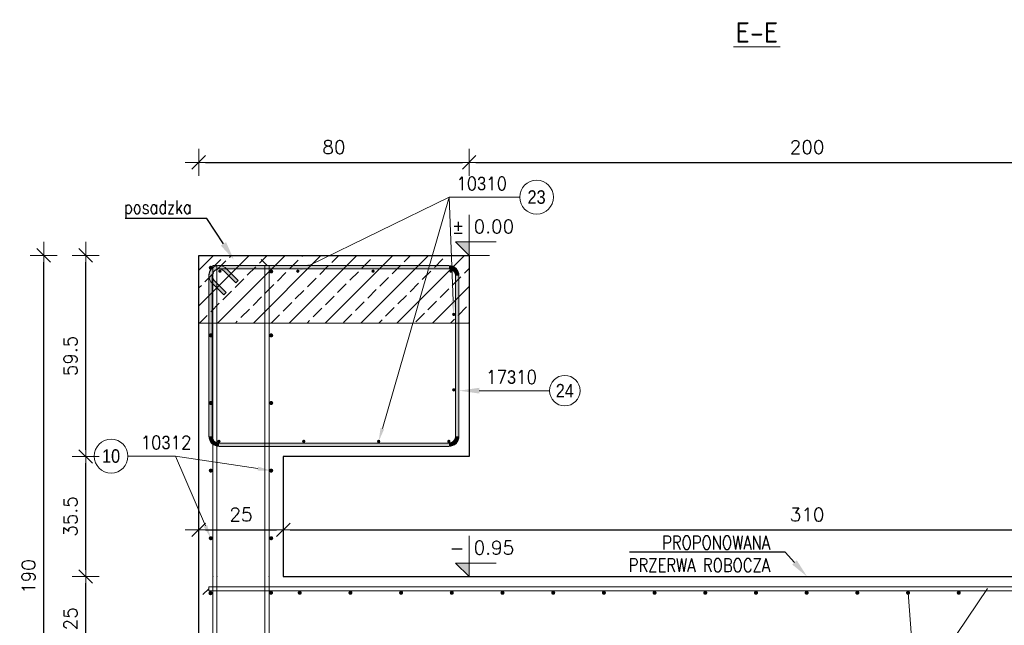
# Model space of a CAD drawing. Extents: x 72518 to 104580, y -134755 to -121361.
# Tile 23 of 47: x 89100 to 92014, y -132518 to -130727. Entities that reach past the tile are written whole.
import ezdxf
from ezdxf import colors
from ezdxf.entities.mleader import LeaderData, LeaderLine
from ezdxf.enums import TextEntityAlignment as Align
from ezdxf.math import Vec2, Vec3

# ---------------------------------------------------------------- set-up
doc = ezdxf.new("R2010")
doc.units = 0
doc.header["$LTSCALE"] = 5
doc.header["$MEASUREMENT"] = 0
doc.linetypes.add('DASHED', pattern=[0.75, 0.5, -0.25])
for name, color, linetype, lineweight in [('&--opis', 3, 'Continuous', 13), ('AutoCAD_Structural_Detailing_deskowanie', 2, 'Continuous', 30), ('AutoCAD_Structural_Detailing_kształt pręta', 7, 'Continuous', 13), ('AutoCAD_Structural_Detailing_opis kształtu pręta', 7, 'Continuous', 13), ('AutoCAD_Structural_Detailing_opis rozkładu', 7, 'Continuous', 13), ('AutoCAD_Structural_Detailing_pręty punktowe', 7, 'Continuous', 40), ('AutoCAD_Structural_Detailing_symbole graficzne', 7, 'Continuous', 13), ('PS_DIM', 4, 'Continuous', 13), ('PS_HATCH', 251, 'Continuous', 9), ('PS_POS', 1, 'Continuous', 15), ('PS_SOLID', 7, 'Continuous', 20)]:
    doc.layers.add(name, color=color, linetype=linetype, lineweight=lineweight)
doc.styles.add('marta', font='simplex.shx', dxfattribs={"width": 0.8})
doc.styles.add('marta_B', font='isocpeur.ttf')
doc.styles.add('r-gil', font='GIL_____.TTF', dxfattribs={"width": 0.9})
doc.styles.add('r-simplex', font='simplex.shx', dxfattribs={"width": 0.9})
doc.styles.add('SIMPLEX 0.8', font='simplex.shx', dxfattribs={"width": 0.8, "height": 40})
doc.styles.add('styl2M', font='simplex.shx')
doc.dimstyles.new('RBCT DIM 20_M', dxfattribs={"dimtxt": 40, "dimasz": 20, "dimexe": 20, "dimexo": 150, "dimgap": 25, "dimtad": 1, "dimdec": 1, "dimlfac": 0.1, "dimzin": 9, "dimdsep": 46, "dimtxsty": 'styl2M', "dimblk": 'dimznak', "dimcen": 40, "dimse1": 1, "dimse2": 1, "dimclrd": 8, "dimclre": 8, "dimclrt": 4, "dimadec": 0, "dimazin": 0, "dimtfac": 1, "dimtdec": 1, "dimtix": 1, "dimtmove": 2, "dimatfit": 3, "dimldrblk": 'dimznak', "dimfxl": 5, "dimfxlon": 1, "dimarcsym": 0})

# ---------------------------------------------------------------- blocks, each defined once
blk = doc.blocks.new('dimznak')
at = {"color": 0}
for points in [[(0, 2), (0, -2)], [(-2, 0), (2, 0)]]:
    blk.add_lwpolyline(points, dxfattribs=at)
at = {"color": 3}
blk.add_lwpolyline([(1, 1), (-1, -1)], dxfattribs=at)
blk = doc.blocks.new('*D28')
at = {"layer": 'Defpoints', "color": 0, "transparency": 16777216}
for p in [(90430.3, -131148.8), (89630.3, -131423.9), (90430.3, -131423.9)]:
    blk.add_point(p, dxfattribs=at)
at = {"layer": 'PS_DIM', "color": 8, "lineweight": -2, "transparency": 16777216}
blk.add_line((89650.3, -131148.8), (90410.3, -131148.8), dxfattribs=at)
at = {"layer": 'PS_DIM', "color": 8, "lineweight": -2, "transparency": 16777216, "xscale": 20, "yscale": 20, "zscale": 20, "rotation": 180}
blk.add_blockref('dimznak', (89630.3, -131148.8), dxfattribs=at)
at = {"layer": 'PS_DIM', "color": 8, "lineweight": -2, "transparency": 16777216, "xscale": 20, "yscale": 20, "zscale": 20}
blk.add_blockref('dimznak', (90430.3, -131148.8), dxfattribs=at)
at = {"layer": 'PS_DIM', "color": 4, "transparency": 16777216, "insert": (90030.3, -131103.8), "char_height": 40, "attachment_point": 5, "style": 'styl2M', "bg_fill": 3, "box_fill_scale": 1.25, "bg_fill_color": 256, "bg_fill_true_color": 13158600, "bg_fill_transparency": 0}
blk.add_mtext('80', dxfattribs=at)
blk = doc.blocks.new('*D29')
at = {"layer": 'Defpoints', "color": 0, "transparency": 16777216}
for p in [(92430.3, -131148.8), (90430.3, -131423.9), (92430.3, -131423.9)]:
    blk.add_point(p, dxfattribs=at)
at = {"layer": 'PS_DIM', "color": 8, "lineweight": -2, "transparency": 16777216}
blk.add_line((90450.3, -131148.8), (92410.3, -131148.8), dxfattribs=at)
at = {"layer": 'PS_DIM', "color": 8, "lineweight": -2, "transparency": 16777216, "xscale": 20, "yscale": 20, "zscale": 20, "rotation": 180}
blk.add_blockref('dimznak', (90430.3, -131148.8), dxfattribs=at)
at = {"layer": 'PS_DIM', "color": 8, "lineweight": -2, "transparency": 16777216, "xscale": 20, "yscale": 20, "zscale": 20}
blk.add_blockref('dimznak', (92430.3, -131148.8), dxfattribs=at)
at = {"layer": 'PS_DIM', "color": 4, "transparency": 16777216, "insert": (91430.3, -131103.8), "char_height": 40, "attachment_point": 5, "style": 'styl2M', "bg_fill": 3, "box_fill_scale": 1.25, "bg_fill_color": 256, "bg_fill_true_color": 13158600, "bg_fill_transparency": 0}
blk.add_mtext('200', dxfattribs=at)
blk = doc.blocks.new('*D32')
at = {"layer": 'Defpoints', "color": 0, "transparency": 16777216}
for p in [(89295.9, -132373.8), (89880.3, -132373.8), (89630.3, -132623.8)]:
    blk.add_point(p, dxfattribs=at)
at = {"layer": 'PS_DIM', "color": 8, "lineweight": -2, "transparency": 16777216}
blk.add_line((89295.9, -132603.8), (89295.9, -132393.8), dxfattribs=at)
at = {"layer": 'PS_DIM', "color": 8, "lineweight": -2, "transparency": 16777216, "xscale": 20, "yscale": 20, "zscale": 20}
for p, rotation in [((89295.9, -132373.8), 90), ((89295.9, -132623.8), 270)]:
    blk.add_blockref('dimznak', p, dxfattribs=dict(at, rotation=rotation))
at = {"layer": 'PS_DIM', "color": 4, "transparency": 16777216, "insert": (89250.9, -132498.8), "char_height": 40, "attachment_point": 5, "rotation": 90, "style": 'styl2M', "bg_fill": 3, "box_fill_scale": 1.25, "bg_fill_color": 256, "bg_fill_true_color": 13158600, "bg_fill_transparency": 0}
blk.add_mtext('25', dxfattribs=at)
blk = doc.blocks.new('*D33')
at = {"layer": 'Defpoints', "color": 0, "transparency": 16777216}
for p in [(89295.9, -132018.9), (89880.3, -132018.9), (89880.3, -132373.8)]:
    blk.add_point(p, dxfattribs=at)
at = {"layer": 'PS_DIM', "color": 8, "lineweight": -2, "transparency": 16777216}
blk.add_line((89295.9, -132353.8), (89295.9, -132038.9), dxfattribs=at)
at = {"layer": 'PS_DIM', "color": 8, "lineweight": -2, "transparency": 16777216, "xscale": 20, "yscale": 20, "zscale": 20}
for p, rotation in [((89295.9, -132018.9), 90), ((89295.9, -132373.8), 270)]:
    blk.add_blockref('dimznak', p, dxfattribs=dict(at, rotation=rotation))
at = {"layer": 'PS_DIM', "color": 4, "transparency": 16777216, "insert": (89250.9, -132196.3), "char_height": 40, "attachment_point": 5, "rotation": 90, "style": 'styl2M', "bg_fill": 3, "box_fill_scale": 1.25, "bg_fill_color": 256, "bg_fill_true_color": 13158600, "bg_fill_transparency": 0}
blk.add_mtext('35.5', dxfattribs=at)
blk = doc.blocks.new('*D34')
at = {"layer": 'Defpoints', "color": 0, "transparency": 16777216}
for p in [(89295.9, -131423.9), (89630.3, -131423.9), (89880.3, -132018.9)]:
    blk.add_point(p, dxfattribs=at)
at = {"layer": 'PS_DIM', "color": 8, "lineweight": -2, "transparency": 16777216}
blk.add_line((89295.9, -131998.9), (89295.9, -131443.9), dxfattribs=at)
at = {"layer": 'PS_DIM', "color": 8, "lineweight": -2, "transparency": 16777216, "xscale": 20, "yscale": 20, "zscale": 20}
for p, rotation in [((89295.9, -131423.9), 90), ((89295.9, -132018.9), 270)]:
    blk.add_blockref('dimznak', p, dxfattribs=dict(at, rotation=rotation))
at = {"layer": 'PS_DIM', "color": 4, "transparency": 16777216, "insert": (89250.9, -131721.4), "char_height": 40, "attachment_point": 5, "rotation": 90, "style": 'styl2M', "bg_fill": 3, "box_fill_scale": 1.25, "bg_fill_color": 256, "bg_fill_true_color": 13158600, "bg_fill_transparency": 0}
blk.add_mtext('59.5', dxfattribs=at)
blk = doc.blocks.new('*D35')
at = {"layer": 'Defpoints', "color": 0, "transparency": 16777216}
for p in [(89880.3, -132235.4), (89880.3, -132373.8), (89630.3, -132447.8)]:
    blk.add_point(p, dxfattribs=at)
at = {"layer": 'PS_DIM', "color": 8, "lineweight": -2, "transparency": 16777216}
blk.add_line((89650.3, -132235.4), (89860.3, -132235.4), dxfattribs=at)
at = {"layer": 'PS_DIM', "color": 8, "lineweight": -2, "transparency": 16777216, "xscale": 20, "yscale": 20, "zscale": 20, "rotation": 180}
blk.add_blockref('dimznak', (89630.3, -132235.4), dxfattribs=at)
at = {"layer": 'PS_DIM', "color": 8, "lineweight": -2, "transparency": 16777216, "xscale": 20, "yscale": 20, "zscale": 20}
blk.add_blockref('dimznak', (89880.3, -132235.4), dxfattribs=at)
at = {"layer": 'PS_DIM', "color": 4, "transparency": 16777216, "insert": (89755.3, -132190.4), "char_height": 40, "attachment_point": 5, "style": 'styl2M', "bg_fill": 3, "box_fill_scale": 1.25, "bg_fill_color": 256, "bg_fill_true_color": 13158600, "bg_fill_transparency": 0}
blk.add_mtext('25', dxfattribs=at)
blk = doc.blocks.new('*D36')
at = {"layer": 'Defpoints', "color": 0, "transparency": 16777216}
for p in [(92980.3, -132196.3), (92980.3, -132235.4), (89880.3, -132373.8)]:
    blk.add_point(p, dxfattribs=at)
at = {"layer": 'PS_DIM', "color": 8, "lineweight": -2, "transparency": 16777216}
blk.add_line((89900.3, -132235.4), (92960.3, -132235.4), dxfattribs=at)
at = {"layer": 'PS_DIM', "color": 8, "lineweight": -2, "transparency": 16777216, "xscale": 20, "yscale": 20, "zscale": 20, "rotation": 180}
blk.add_blockref('dimznak', (89880.3, -132235.4), dxfattribs=at)
at = {"layer": 'PS_DIM', "color": 8, "lineweight": -2, "transparency": 16777216, "xscale": 20, "yscale": 20, "zscale": 20}
blk.add_blockref('dimznak', (92980.3, -132235.4), dxfattribs=at)
at = {"layer": 'PS_DIM', "color": 4, "transparency": 16777216, "insert": (91430.3, -132190.4), "char_height": 40, "attachment_point": 5, "style": 'styl2M', "bg_fill": 3, "box_fill_scale": 1.25, "bg_fill_color": 256, "bg_fill_true_color": 13158600, "bg_fill_transparency": 0}
blk.add_mtext('310', dxfattribs=at)
blk = doc.blocks.new('*D152')
at = {"layer": 'Defpoints', "color": 0, "transparency": 16777216}
for p in [(89171.7, -131423.9), (89630.3, -131423.9), (89630.3, -133323.8)]:
    blk.add_point(p, dxfattribs=at)
at = {"layer": 'PS_DIM', "color": 8, "lineweight": -2, "transparency": 16777216}
blk.add_line((89171.7, -133303.8), (89171.7, -131443.9), dxfattribs=at)
at = {"layer": 'PS_DIM', "color": 8, "lineweight": -2, "transparency": 16777216, "xscale": 20, "yscale": 20, "zscale": 20}
for p, rotation in [((89171.7, -131423.9), 90), ((89171.7, -133323.8), 270)]:
    blk.add_blockref('dimznak', p, dxfattribs=dict(at, rotation=rotation))
at = {"layer": 'PS_DIM', "color": 4, "transparency": 16777216, "insert": (89126.7, -132373.8), "char_height": 40, "attachment_point": 5, "rotation": 90, "style": 'styl2M', "bg_fill": 3, "box_fill_scale": 1.25, "bg_fill_color": 256, "bg_fill_true_color": 13158600, "bg_fill_transparency": 0}
blk.add_mtext('190', dxfattribs=at)

msp = doc.modelspace()

# ---------------------------------------------------------------- hatches: boundary and pattern name
at = {"layer": 'AutoCAD_Structural_Detailing_opis kształtu pręta'}
msp.add_hatch(color=8, dxfattribs=at).paths.add_polyline_path([(90400.3, -131824), (90460.3, -131832.55), (90460.3, -131815.45)], flags=0)
at = {"layer": 'AutoCAD_Structural_Detailing_opis rozkładu'}
for points in [[(89923.38, -131470.57), (89961.82, -131458.11), (89956.8, -131447.87)], [(90384.83, -131598.55), (90388.92, -131558.36), (90377.53, -131558.82)], [(90162.62, -131973.89), (90179.18, -131937.03), (90168.23, -131933.87)]]:
    msp.add_hatch(color=8, dxfattribs=at).paths.add_polyline_path(points, flags=0)
at = {"layer": 'AutoCAD_Structural_Detailing_pręty punktowe'}
h = msp.add_hatch(color=1, dxfattribs=at)
edge = h.paths.add_edge_path(flags=0)
edge.add_arc((89923.38, -131470.57), 5, 0, 360, ccw=False)
h = msp.add_hatch(color=1, dxfattribs=at)
edge = h.paths.add_edge_path(flags=0)
edge.add_arc((90146.08, -131470.57), 5, 0, 360, ccw=False)
h = msp.add_hatch(color=1, dxfattribs=at)
edge = h.paths.add_edge_path(flags=0)
edge.add_arc((90376.56, -131470.57), 5, 0, 360, ccw=False)
h = msp.add_hatch(color=1, dxfattribs=at)
edge = h.paths.add_edge_path(flags=0)
edge.add_arc((90384.83, -131598.55), 5, 0, 360, ccw=False)
h = msp.add_hatch(color=1, dxfattribs=at)
edge = h.paths.add_edge_path(flags=0)
edge.add_arc((90384.83, -131821.58), 5, 0, 360, ccw=False)
h = msp.add_hatch(color=1, dxfattribs=at)
edge = h.paths.add_edge_path(flags=0)
edge.add_arc((89940.97, -131973.89), 5, 0, 360, ccw=False)
h = msp.add_hatch(color=1, dxfattribs=at)
edge = h.paths.add_edge_path(flags=0)
edge.add_arc((90162.62, -131973.89), 5, 0, 360, ccw=False)
h = msp.add_hatch(color=1, dxfattribs=at)
edge = h.paths.add_edge_path(flags=0)
edge.add_arc((90370.3, -131973.89), 5, 0, 360, ccw=False)
h = msp.add_hatch(color=1, dxfattribs=at)
edge = h.paths.add_edge_path(flags=0)
edge.add_arc((90079.08, -132421.79), 6, 0, 360, ccw=False)
h = msp.add_hatch(color=1, dxfattribs=at)
edge = h.paths.add_edge_path(flags=0)
edge.add_arc((90229.08, -132421.79), 6, 0, 360, ccw=False)
h = msp.add_hatch(color=1, dxfattribs=at)
edge = h.paths.add_edge_path(flags=0)
edge.add_arc((90379.08, -132421.79), 6, 0, 360, ccw=False)
h = msp.add_hatch(color=1, dxfattribs=at)
edge = h.paths.add_edge_path(flags=0)
edge.add_arc((90529.08, -132421.79), 6, 0, 360, ccw=False)
h = msp.add_hatch(color=1, dxfattribs=at)
edge = h.paths.add_edge_path(flags=0)
edge.add_arc((90679.08, -132421.79), 6, 0, 360, ccw=False)
h = msp.add_hatch(color=1, dxfattribs=at)
edge = h.paths.add_edge_path(flags=0)
edge.add_arc((90829.08, -132421.79), 6, 0, 360, ccw=False)
h = msp.add_hatch(color=1, dxfattribs=at)
edge = h.paths.add_edge_path(flags=0)
edge.add_arc((90979.04, -132421.79), 6, 0, 360, ccw=False)
h = msp.add_hatch(color=1, dxfattribs=at)
edge = h.paths.add_edge_path(flags=0)
edge.add_arc((91129.04, -132421.79), 6, 0, 360, ccw=False)
h = msp.add_hatch(color=1, dxfattribs=at)
edge = h.paths.add_edge_path(flags=0)
edge.add_arc((91279.04, -132421.79), 6, 0, 360, ccw=False)
h = msp.add_hatch(color=1, dxfattribs=at)
edge = h.paths.add_edge_path(flags=0)
edge.add_arc((91429.04, -132421.79), 6, 0, 360, ccw=False)
h = msp.add_hatch(color=1, dxfattribs=at)
edge = h.paths.add_edge_path(flags=0)
edge.add_arc((91579.04, -132421.79), 6, 0, 360, ccw=False)
h = msp.add_hatch(color=1, dxfattribs=at)
edge = h.paths.add_edge_path(flags=0)
edge.add_arc((91729.04, -132421.79), 6, 0, 360, ccw=False)
h = msp.add_hatch(color=1, dxfattribs=at)
edge = h.paths.add_edge_path(flags=0)
edge.add_arc((91879.04, -132421.79), 6, 0, 360, ccw=False)
at = {"layer": 'PS_HATCH'}
h = msp.add_hatch(color=161, dxfattribs=at)
edge = h.paths.add_edge_path(flags=0)
edge.add_line((90400.3, -131483.89), (90390.3, -131483.89))
edge.add_arc((90370.3, -131483.89), 20, 0, 90)
edge.add_line((90370.3, -131463.89), (90370.3, -131453.89))
edge.add_arc((90370.3, -131483.89), 30, 360, 450, ccw=False)
msp.add_hatch(color=161, dxfattribs=at).paths.add_polyline_path([(90390.3, -131483.89), (90400.3, -131483.89), (90400.3, -131958.89), (90390.3, -131958.89)], flags=0)
h = msp.add_hatch(color=161, dxfattribs=at)
edge = h.paths.add_edge_path(flags=0)
edge.add_line((90370.3, -131988.89), (90370.3, -131978.89))
edge.add_arc((90370.3, -131958.89), 20, -90, 0)
edge.add_line((90390.3, -131958.89), (90400.3, -131958.89))
edge.add_arc((90370.3, -131958.89), 30, 270, 360, ccw=False)

# ---------------------------------------------------------------- linework, layer by layer
at = {"layer": 'AutoCAD_Structural_Detailing_deskowanie'}
for p, q in [((89630.3, -131621.79), (89630.3, -131423.89)), ((89630.3, -131423.89), (90430.3, -131423.89)), ((90430.3, -131423.89), (90430.3, -131621.79)), ((89630.3, -133323.79), (89630.3, -131621.79)), ((90430.3, -131621.79), (90430.3, -132018.89)), ((90430.3, -132018.89), (89880.3, -132018.89)), ((89880.3, -132018.89), (89880.3, -132373.79)), ((89880.3, -132373.79), (92980.3, -132373.79))]:
    msp.add_line(p, q, dxfattribs=at)
at = {"layer": 'AutoCAD_Structural_Detailing_opis kształtu pręta', "color": 8}
msp.add_line((90668.46, -131824), (90460.3, -131824), dxfattribs=at)
at = {"layer": 'AutoCAD_Structural_Detailing_opis kształtu pręta', "color": 8, "lineweight": 18}
msp.add_circle((90713.46, -131824), 45, dxfattribs=at)
at = {"layer": 'AutoCAD_Structural_Detailing_symbole graficzne', "color": 0, "lineweight": 0}
msp.add_line((91212.65, -130806.6), (91350.65, -130806.6), dxfattribs=at)
at = {"layer": 'PS_HATCH', "color": 161}
for p, q in [((90390.3, -131483.89), (90390.3, -131958.89)), ((90400.3, -131483.89), (90400.3, -131958.89))]:
    msp.add_line(p, q, dxfattribs=at)
for centre, radius, start, end in [((90370.3, -131483.89), 30, 360, 90), ((90370.3, -131483.89), 20, 0, 90), ((90370.3, -131958.89), 20, 270, 360), ((90370.3, -131958.89), 30, 270, 360)]:
    msp.add_arc(centre, radius, start, end, dxfattribs=at)
at = {"layer": 'PS_POS'}
for points in [[(91794.35, -132588.71), (91752.12, -132723.48), (91964.22, -132409.44), (91752.12, -132723.48), (91129.03, -132723.48)], [(91729.04, -132421.79), (91752.12, -132723.48), (92004.63, -132575.79)]]:
    msp.add_lwpolyline(points, dxfattribs=at)
at = {"layer": 'PS_SOLID', "color": 8, "linetype": 'DASHED', "ltscale": 100}
for p, q in [((89630.3, -131623.89), (90430.3, -131623.89)), ((90430.3, -131623.89), (89630.3, -131623.89))]:
    msp.add_line(p, q, dxfattribs=at)

# ---------------------------------------------------------------- texts
at = {"layer": 'AutoCAD_Structural_Detailing_opis kształtu pręta', "color": 3, "char_height": 40, "attachment_point": 5}
for s, insert, style in [('17\\Fdiam;3\\Fsimplex.shx;10  ', (90555.89, -131784), 'r-simplex'), ('24', (90713.46, -131824), 'r-gil')]:
    msp.add_mtext(s, dxfattribs=dict(at, insert=insert, style=style))
at = {"layer": 'AutoCAD_Structural_Detailing_symbole graficzne', "color": 2, "insert": (91281.65, -130764.6), "char_height": 60, "attachment_point": 5, "style": 'marta_B'}
msp.add_mtext('E-E', dxfattribs=at)

# ---------------------------------------------------------------- next in the draw order: dimensions: what is measured, and where the dimension line sits
at = {"layer": 'PS_DIM'}
dim = msp.add_linear_dim(base=(90430.3, -131148.81), p1=(89630.3, -131423.89), p2=(90430.3, -131423.89), dimstyle='RBCT DIM 20_M', override={"dimtfill": 1}, dxfattribs=at)
dim.commit()
dim.dimension.update_dxf_attribs({"geometry": '*D28', "text_midpoint": (90030.3, -131103.81)})
dim = msp.add_linear_dim(base=(89295.89, -132373.79), p1=(89630.3, -132623.79), p2=(89880.3, -132373.79), angle=90, dimstyle='RBCT DIM 20_M', override={"dimtfill": 1}, dxfattribs=at)
dim.commit()
dim.dimension.update_dxf_attribs({"geometry": '*D32', "text_midpoint": (89250.89, -132498.79)})

# ---------------------------------------------------------------- next in the draw order: linework, layer by layer
at = {"layer": 'AutoCAD_Structural_Detailing_opis rozkładu', "color": 8}
for q in [(89959.31, -131452.99), (90173.71, -131935.45)]:
    msp.add_line((90370.91, -131251.65), q, dxfattribs=at)

# ---------------------------------------------------------------- next in the draw order: dimensions: what is measured, and where the dimension line sits
at = {"layer": 'PS_DIM'}
dim = msp.add_linear_dim(base=(92430.3, -131148.81), p1=(90430.3, -131423.89), p2=(92430.3, -131423.89), dimstyle='RBCT DIM 20_M', override={"dimtfill": 1}, dxfattribs=at)
dim.commit()
dim.dimension.update_dxf_attribs({"geometry": '*D29', "text_midpoint": (91430.3, -131103.81)})
dim = msp.add_linear_dim(base=(89295.89, -132018.89), p1=(89880.3, -132373.79), p2=(89880.3, -132018.89), angle=90, dimstyle='RBCT DIM 20_M', override={"dimtfill": 1}, dxfattribs=at)
dim.commit()
dim.dimension.update_dxf_attribs({"geometry": '*D33', "text_midpoint": (89250.89, -132196.34)})

# ---------------------------------------------------------------- next in the draw order: hatches: boundary and pattern name
at = {"layer": 'AutoCAD_Structural_Detailing_symbole graficzne'}
msp.add_hatch(color=1, dxfattribs=at).paths.add_polyline_path([(90390.3, -131383.89), (90430.3, -131423.89), (90430.3, -131383.89)], flags=0)

# ---------------------------------------------------------------- next in the draw order: linework, layer by layer
at = {"layer": 'AutoCAD_Structural_Detailing_opis rozkładu', "color": 8}
for q in [(90579.94, -131251.65), (90383.23, -131558.59)]:
    msp.add_line((90370.91, -131251.65), q, dxfattribs=at)
at = {"layer": 'AutoCAD_Structural_Detailing_opis rozkładu', "color": 8, "lineweight": 18}
msp.add_circle((90629.94, -131251.65), 50, dxfattribs=at)
at = {"layer": 'AutoCAD_Structural_Detailing_symbole graficzne', "color": 1}
for p, q in [((90430.3, -131423.89), (90430.3, -131303.89)), ((90510.3, -131383.89), (90390.3, -131383.89)), ((90390.3, -131383.89), (90430.3, -131423.89)), ((90490.3, -131423.89), (90370.3, -131423.89))]:
    msp.add_line(p, q, dxfattribs=at)

# ---------------------------------------------------------------- next in the draw order: texts
at = {"layer": 'AutoCAD_Structural_Detailing_opis rozkładu', "color": 3, "char_height": 40, "attachment_point": 5}
for s, insert, style in [('10\\Fdiam;3\\Fsimplex.shx;10 ', (90467.37, -131211.65), 'r-simplex'), ('23', (90629.94, -131251.65), 'r-gil')]:
    msp.add_mtext(s, dxfattribs=dict(at, insert=insert, style=style))
at = {"layer": 'AutoCAD_Structural_Detailing_symbole graficzne', "color": 2, "style": 'marta'}
msp.add_text('±', height=40, dxfattribs=at).set_placement((90416.97, -131370.56), align=Align.BOTTOM_RIGHT)
msp.add_text('0.00 ', height=40, dxfattribs=at).set_placement((90443.63, -131370.56), align=Align.BOTTOM_LEFT)

# ---------------------------------------------------------------- next in the draw order: dimensions: what is measured, and where the dimension line sits
at = {"layer": 'PS_DIM'}
dim = msp.add_linear_dim(base=(89295.89, -131423.89), p1=(89880.3, -132018.89), p2=(89630.3, -131423.89), angle=90, dimstyle='RBCT DIM 20_M', override={"dimtfill": 1}, dxfattribs=at)
dim.commit()
dim.dimension.update_dxf_attribs({"geometry": '*D34', "text_midpoint": (89250.89, -131721.39)})
dim = msp.add_linear_dim(base=(89880.3, -132235.36), p1=(89630.3, -132447.79), p2=(89880.3, -132373.79), dimstyle='RBCT DIM 20_M', override={"dimtfill": 1}, dxfattribs=at)
dim.commit()
dim.dimension.update_dxf_attribs({"geometry": '*D35', "text_midpoint": (89755.3, -132190.36)})

# ---------------------------------------------------------------- next in the draw order: hatches: boundary and pattern name
at = {"layer": 'AutoCAD_Structural_Detailing_opis rozkładu'}
for points in [[(89844.67, -132060.45), (89805.97, -132048.82), (89804.27, -132060.09)], [(89665.89, -132260.45), (89655.38, -132221.43), (89644.9, -132225.92)]]:
    msp.add_hatch(color=8, dxfattribs=at).paths.add_polyline_path(points, flags=0)
at = {"layer": 'AutoCAD_Structural_Detailing_pręty punktowe'}
h = msp.add_hatch(color=1, dxfattribs=at)
edge = h.paths.add_edge_path(flags=0)
edge.add_arc((89665.89, -131460.45), 6, 0, 360, ccw=False)
h = msp.add_hatch(color=1, dxfattribs=at)
edge = h.paths.add_edge_path(flags=0)
edge.add_arc((89692.89, -131470.57), 5, 0, 360, ccw=False)
h = msp.add_hatch(color=1, dxfattribs=at)
edge = h.paths.add_edge_path(flags=0)
edge.add_arc((89844.67, -131471.35), 6, 0, 360, ccw=False)
h = msp.add_hatch(color=1, dxfattribs=at)
edge = h.paths.add_edge_path(flags=0)
edge.add_arc((89665.89, -131660.45), 6, 0, 360, ccw=False)
h = msp.add_hatch(color=1, dxfattribs=at)
edge = h.paths.add_edge_path(flags=0)
edge.add_arc((89844.67, -131660.45), 6, 0, 360, ccw=False)
h = msp.add_hatch(color=1, dxfattribs=at)
edge = h.paths.add_edge_path(flags=0)
edge.add_arc((89665.89, -131860.45), 6, 0, 360, ccw=False)
h = msp.add_hatch(color=1, dxfattribs=at)
edge = h.paths.add_edge_path(flags=0)
edge.add_arc((89844.67, -131860.45), 6, 0, 360, ccw=False)
h = msp.add_hatch(color=1, dxfattribs=at)
edge = h.paths.add_edge_path(flags=0)
edge.add_arc((89690.08, -131973.89), 5, 0, 360, ccw=False)
h = msp.add_hatch(color=1, dxfattribs=at)
edge = h.paths.add_edge_path(flags=0)
edge.add_arc((89665.89, -132060.45), 6, 0, 360, ccw=False)
h = msp.add_hatch(color=1, dxfattribs=at)
edge = h.paths.add_edge_path(flags=0)
edge.add_arc((89844.67, -132060.45), 6, 0, 360, ccw=False)
h = msp.add_hatch(color=1, dxfattribs=at)
edge = h.paths.add_edge_path(flags=0)
edge.add_arc((89665.89, -132260.45), 6, 0, 360, ccw=False)
h = msp.add_hatch(color=1, dxfattribs=at)
edge = h.paths.add_edge_path(flags=0)
edge.add_arc((89665.02, -132423.02), 6, 0, 360, ccw=False)
h = msp.add_hatch(color=1, dxfattribs=at)
edge = h.paths.add_edge_path(flags=0)
edge.add_arc((89844.16, -132421.75), 6, 0, 360, ccw=False)
h = msp.add_hatch(color=1, dxfattribs=at)
edge = h.paths.add_edge_path(flags=0)
edge.add_arc((89929.08, -132421.79), 6, 0, 360, ccw=False)
at = {"layer": 'PS_HATCH'}
h = msp.add_hatch(dxfattribs=at)
h.set_pattern_fill('JIS_STN_2.5', color=256, scale=30)
h.set_pattern_definition([(45, (-50103.86, -3703), (-53.03301, 53.03301), []), (45, (-50050.91, -3703), (-53.03301, 53.03301), [36, -15])])
h.paths.add_polyline_path([(89630.3, -131423.89), (90430.3, -131423.89), (90430.3, -131623.89), (89630.3, -131623.89)])
h = msp.add_hatch(color=161, dxfattribs=at)
edge = h.paths.add_edge_path(flags=0)
edge.add_line((89690.3, -131453.89), (89690.3, -131463.89))
edge.add_arc((89690.3, -131483.89), 20, 90, 225)
edge.add_line((89676.16, -131498.03), (89669.09, -131505.1))
edge.add_arc((89690.3, -131483.89), 30, 450, 585, ccw=False)
h = msp.add_hatch(color=161, dxfattribs=at)
edge = h.paths.add_edge_path(flags=0)
edge.add_line((89711.51, -131462.68), (89704.44, -131469.75))
edge.add_arc((89690.3, -131483.89), 20, 45, 180)
edge.add_line((89670.3, -131483.89), (89660.3, -131483.89))
edge.add_arc((89690.3, -131483.89), 30, 405, 540, ccw=False)
for points in [[(89690.3, -131463.89), (89690.3, -131453.89), (90370.3, -131453.89), (90370.3, -131463.89)], [(89704.44, -131469.75), (89711.51, -131462.68), (89746.87, -131498.03), (89739.8, -131505.1)], [(89670.3, -131958.89), (89660.3, -131958.89), (89660.3, -131483.89), (89670.3, -131483.89)], [(89711.51, -131533.39), (89704.44, -131540.46), (89669.09, -131505.1), (89676.16, -131498.03)], [(90370.3, -131978.89), (90370.3, -131988.89), (89690.3, -131988.89), (89690.3, -131978.89)]]:
    msp.add_hatch(color=161, dxfattribs=at).paths.add_polyline_path(points, flags=0)
h = msp.add_hatch(color=161, dxfattribs=at)
edge = h.paths.add_edge_path(flags=0)
edge.add_line((89660.3, -131958.89), (89670.3, -131958.89))
edge.add_arc((89690.3, -131958.89), 20, 180, 270)
edge.add_line((89690.3, -131978.89), (89690.3, -131988.89))
edge.add_arc((89690.3, -131958.89), 30, 540, 630, ccw=False)

# ---------------------------------------------------------------- next in the draw order: linework, layer by layer
at = {"layer": 'AutoCAD_Structural_Detailing_kształt pręta', "color": 1, "lineweight": 0}
for p, q in [((89678.3, -131453.89), (89695.8, -131436.39)), ((89832.3, -131453.89), (89814.8, -131436.39))]:
    msp.add_line(p, q, dxfattribs=at)
at = {"layer": 'AutoCAD_Structural_Detailing_kształt pręta', "color": 161}
for p, q in [((89672.3, -132373.79), (89672.3, -131453.89)), ((89672.3, -131453.89), (89684.3, -131453.89)), ((89684.3, -132373.79), (89684.3, -131453.89)), ((89826.3, -131453.89), (89838.3, -131453.89)), ((89672.3, -132623.79), (89672.3, -132373.79)), ((89684.3, -132623.79), (89684.3, -132373.79)), ((89660.3, -132403.79), (93200.3, -132403.79)), ((89660.3, -132403.79), (89660.3, -132415.79)), ((89660.3, -132415.79), (93200.3, -132415.79))]:
    msp.add_line(p, q, dxfattribs=at)
at = {"layer": 'AutoCAD_Structural_Detailing_kształt pręta', "color": 161, "extrusion": (0, 0, -1)}
for centre in [(-89672.3, -132373.29), (-89684.3, -132373.29)]:
    msp.add_arc(centre, 0.5, 90, 270, dxfattribs=at)
at = {"layer": 'PS_HATCH', "color": 161}
for p, q in [((89690.3, -131453.89), (90370.3, -131453.89)), ((89690.3, -131463.89), (90370.3, -131463.89)), ((89704.44, -131469.75), (89739.8, -131505.1)), ((89711.51, -131462.68), (89746.87, -131498.03)), ((89660.3, -131958.89), (89660.3, -131483.89)), ((89704.44, -131540.46), (89669.09, -131505.1)), ((89670.3, -131958.89), (89670.3, -131483.89)), ((89711.51, -131533.39), (89676.16, -131498.03)), ((89746.87, -131498.03), (89739.8, -131505.1)), ((89704.44, -131540.46), (89711.51, -131533.39)), ((90370.3, -131978.89), (89690.3, -131978.89)), ((90370.3, -131988.89), (89690.3, -131988.89))]:
    msp.add_line(p, q, dxfattribs=at)
for centre, radius, start, end in [((89690.3, -131483.89), 30, 90, 225), ((89690.3, -131483.89), 30, 45, 180), ((89690.3, -131483.89), 20, 90, 225), ((89690.3, -131483.89), 20, 45, 180), ((89690.3, -131958.89), 30, 180, 270), ((89690.3, -131958.89), 20, 180, 270)]:
    msp.add_arc(centre, radius, start, end, dxfattribs=at)

# ---------------------------------------------------------------- next in the draw order: dimensions: what is measured, and where the dimension line sits
at = {"layer": 'PS_DIM'}
dim = msp.add_linear_dim(base=(92980.3, -132235.36), p1=(89880.3, -132373.79), p2=(92980.3, -132196.34), dimstyle='RBCT DIM 20_M', override={"dimtfill": 1}, dxfattribs=at)
dim.commit()
dim.dimension.update_dxf_attribs({"geometry": '*D36', "text_midpoint": (91430.3, -132190.36)})

# ---------------------------------------------------------------- next in the draw order: leaders
at = {"layer": '&--opis', "color": 1}
ml = msp.add_multileader_mtext('Standard', dxfattribs=at)
ml.set_content('{\\C3;posadzka}', color=1, style='SIMPLEX 0.8')
ml.set_leader_properties()
ml.build(insert=Vec2(0, 0))
ml.multileader.update_dxf_attribs({"text_left_attachment_type": 6, "text_right_attachment_type": 6, "dogleg_length": 2, "arrow_head_size": 56})
ctx = ml.context
ctx.base_point, ctx.char_height, ctx.arrow_head_size, ctx.landing_gap_size, ctx.plane_origin = Vec3(89375.27, -131314.61), 40, 56, 22.4, Vec3(88812.74, -131622.98)
ctx.left_attachment, ctx.right_attachment, ctx.text_align_type = 6, 6, 2
notes = []
notes.append((ctx, [(1, (1, 1, 0), (89654.28, -131314.61), (-1, 0), 22.4, [(0, [(89734.14, -131436.74)], 0, [])])]))
ctx.mtext.insert, ctx.mtext.alignment, ctx.mtext.line_spacing_style, ctx.mtext.flow_direction = Vec3(89609.48, -131261.28), 3, 2, 5
for ctx, leaders in notes:
    for number, flags, end, landing, length, lines in leaders:
        leader = LeaderData()
        leader.index, (leader.has_last_leader_line, leader.has_dogleg_vector, leader.attachment_direction) = number, flags
        leader.last_leader_point, leader.dogleg_vector, leader.dogleg_length = Vec3(end), Vec3(landing), length
        for number, points, colour, breaks in lines:
            line = LeaderLine()
            line.index, line.vertices, line.color, line.breaks = number, Vec3.list(points), colors.encode_raw_color(colour), breaks
            leader.lines.append(line)
        ctx.leaders.append(leader)

# ---------------------------------------------------------------- next in the draw order: hatches: boundary and pattern name
at = {"layer": 'AutoCAD_Structural_Detailing_pręty punktowe'}
h = msp.add_hatch(color=1, dxfattribs=at)
edge = h.paths.add_edge_path(flags=0)
edge.add_arc((89844.67, -132260.45), 6, 0, 360, ccw=False)
at = {"layer": 'AutoCAD_Structural_Detailing_symbole graficzne'}
msp.add_hatch(color=1, dxfattribs=at).paths.add_polyline_path([(90390.3, -132333.79), (90430.3, -132373.79), (90430.3, -132333.79)], flags=0)

# ---------------------------------------------------------------- next in the draw order: linework, layer by layer
at = {"layer": 'AutoCAD_Structural_Detailing_kształt pręta', "color": 161}
for p, q in [((89826.3, -132373.79), (89826.3, -131453.89)), ((89838.3, -132373.79), (89838.3, -131453.89)), ((89826.3, -132623.79), (89826.3, -132373.79)), ((89838.3, -132623.79), (89838.3, -132373.79))]:
    msp.add_line(p, q, dxfattribs=at)
at = {"layer": 'AutoCAD_Structural_Detailing_kształt pręta', "color": 161, "extrusion": (0, 0, -1)}
for centre in [(-89826.3, -132374.29), (-89838.3, -132374.29)]:
    msp.add_arc(centre, 0.5, 270, 90, dxfattribs=at)
at = {"layer": 'AutoCAD_Structural_Detailing_symbole graficzne', "color": 1}
for p, q in [((90430.3, -132373.79), (90430.3, -132253.79)), ((90510.3, -132333.79), (90390.3, -132333.79)), ((90390.3, -132333.79), (90430.3, -132373.79)), ((90490.3, -132373.79), (90370.3, -132373.79))]:
    msp.add_line(p, q, dxfattribs=at)

# ---------------------------------------------------------------- next in the draw order: texts
at = {"layer": 'AutoCAD_Structural_Detailing_symbole graficzne', "color": 2, "style": 'marta'}
msp.add_text('-', height=40, dxfattribs=at).set_placement((90416.97, -132320.45), align=Align.BOTTOM_RIGHT)
msp.add_text('0.95 ', height=40, dxfattribs=at).set_placement((90443.63, -132320.45), align=Align.BOTTOM_LEFT)

# ---------------------------------------------------------------- next in the draw order: dimensions: what is measured, and where the dimension line sits
at = {"layer": 'PS_DIM'}
dim = msp.add_linear_dim(base=(89171.74, -131423.89), p1=(89630.3, -133323.79), p2=(89630.3, -131423.89), angle=90, dimstyle='RBCT DIM 20_M', override={"dimtfill": 1}, dxfattribs=at)
dim.commit()
dim.dimension.update_dxf_attribs({"geometry": '*D152', "text_midpoint": (89126.74, -132373.84)})

# ---------------------------------------------------------------- next in the draw order: leaders
at = {"layer": '&--opis', "color": 1}
ml = msp.add_multileader_mtext('Standard', dxfattribs=at)
ml.set_content('{\\C3;PROPONOWANA \\PPRZERWA ROBOCZA}', color=1, style='SIMPLEX 0.8')
ml.set_leader_properties()
ml.build(insert=Vec2(0, 0))
ml.multileader.update_dxf_attribs({"text_left_attachment_type": 6, "text_right_attachment_type": 6, "dogleg_length": 2, "arrow_head_size": 56})
ctx = ml.context
ctx.base_point, ctx.char_height, ctx.arrow_head_size, ctx.landing_gap_size, ctx.plane_origin = Vec3(90826.17, -132301.6), 40, 56, 22.4, Vec3(90508.89, -132560.03)
ctx.left_attachment, ctx.right_attachment, ctx.text_align_type = 6, 6, 2
notes = []
notes.append((ctx, [(1, (1, 1, 0), (91365.75, -132301.6), (-1, 0), 22.4, [(0, [(91430.3, -132373.79)], 0, [])])]))
ctx.mtext.insert, ctx.mtext.alignment, ctx.mtext.line_spacing_style, ctx.mtext.flow_direction = Vec3(91320.95, -132253.6), 3, 2, 5
for ctx, leaders in notes:
    for number, flags, end, landing, length, lines in leaders:
        leader = LeaderData()
        leader.index, (leader.has_last_leader_line, leader.has_dogleg_vector, leader.attachment_direction) = number, flags
        leader.last_leader_point, leader.dogleg_vector, leader.dogleg_length = Vec3(end), Vec3(landing), length
        for number, points, colour, breaks in lines:
            line = LeaderLine()
            line.index, line.vertices, line.color, line.breaks = number, Vec3.list(points), colors.encode_raw_color(colour), breaks
            leader.lines.append(line)
        ctx.leaders.append(leader)

# ---------------------------------------------------------------- next in the draw order: linework, layer by layer
at = {"layer": 'AutoCAD_Structural_Detailing_kształt pręta', "color": 1, "lineweight": 0}
msp.add_line((89660.3, -132409.79), (89642.8, -132427.29), dxfattribs=at)
at = {"layer": 'AutoCAD_Structural_Detailing_opis rozkładu', "color": 8}
for q in [(89420.94, -132017.62), (89650.14, -132223.68), (89805.12, -132054.46)]:
    msp.add_line((89561.86, -132017.62), q, dxfattribs=at)
at = {"layer": 'AutoCAD_Structural_Detailing_opis rozkładu', "color": 8, "lineweight": 18}
msp.add_circle((89370.94, -132017.62), 50, dxfattribs=at)

# ---------------------------------------------------------------- next in the draw order: texts
at = {"layer": 'AutoCAD_Structural_Detailing_opis rozkładu', "color": 3, "char_height": 40, "attachment_point": 5}
for s, insert, style in [('10\\Fdiam;3\\Fsimplex.shx;12 ', (89533.51, -131977.62), 'r-simplex'), ('10', (89370.94, -132017.62), 'r-gil')]:
    msp.add_mtext(s, dxfattribs=dict(at, insert=insert, style=style))

doc.saveas('drawing.dxf')
